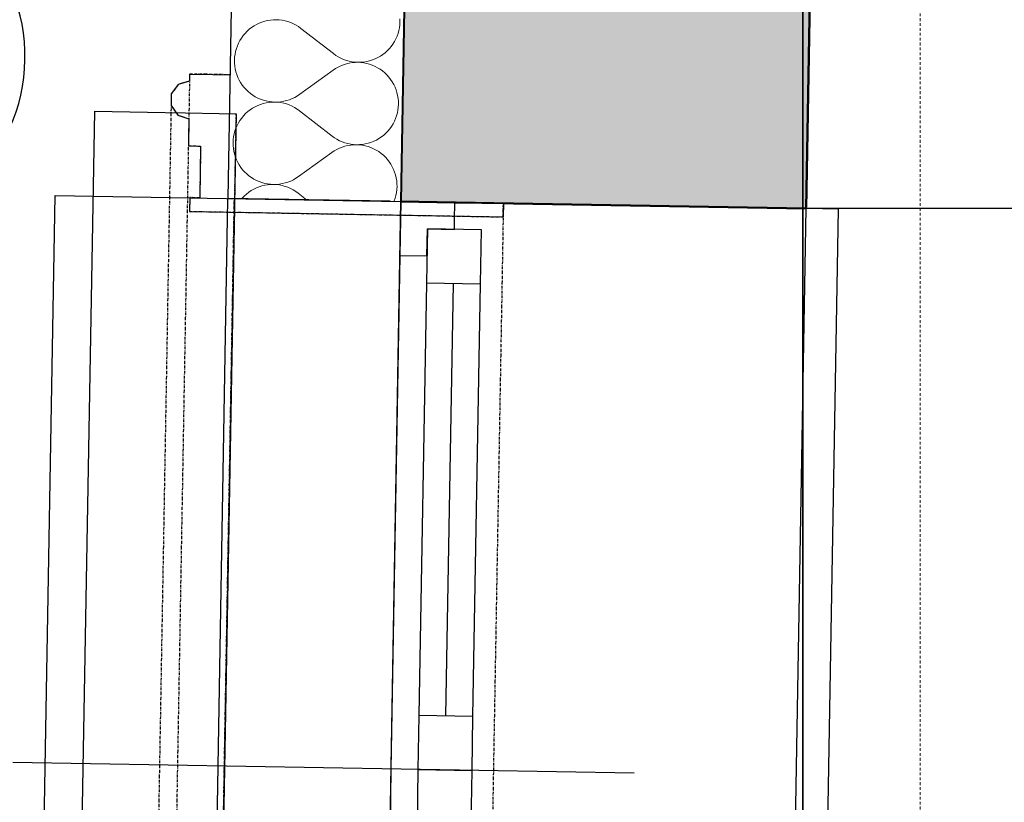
# Model space of a CAD drawing. Header units: millimetres. Extents: x -25972 to 4516, y -2839 to 20217.
# Tile 11 of 114: x -20796 to -19885, y 2035 to 2759. Entities that reach past the tile are written whole.
import ezdxf

# ---------------------------------------------------------------- set-up
doc = ezdxf.new("R2010")
doc.units = ezdxf.units.MM
doc.header["$MEASUREMENT"] = 0
for name, pattern in [('Wipeout_Contour', [1000, 0, -1000]), ('Čerchovaná M', [4.5, 2.5, -0.85, 0.3, -0.85]), ('Čerchovaná S', [3.5, 1.5, -0.85, 0.3, -0.85]), ('Čárkovaná M', [4.5, 2.5, -2])]:
    doc.linetypes.add(name, pattern=pattern)
for name, color, linetype in [('7._POHLED ZÁPADNÍ_1_3D prvky fasada nove', 7, 'Continuous'), ('7._POHLED ZÁPADNÍ_1_Konstrukce - nosné', 7, 'Continuous'), ('7._POHLED ZÁPADNÍ_1_Nové_3D prvky fasada nove', 7, 'Continuous'), ('7._POHLED ZÁPADNÍ_1_Nové_Konstrukce - nosné', 7, 'Continuous'), ('7._POHLED ZÁPADNÍ_1_Nové_Kóty - SP', 7, 'Continuous'), ('7._POHLED ZÁPADNÍ_1_Nové_Otvory – Okna', 7, 'Continuous'), ('7._POHLED ZÁPADNÍ_1_Nové_Otvory – Značky oken', 7, 'Continuous'), ('7._POHLED ZÁPADNÍ_1_Nové_Výplně – Řezové', 7, 'Continuous'), ('7._POHLED ZÁPADNÍ_1_TZB - elektroinstalace', 7, 'Continuous'), ('7._POHLED ZÁPADNÍ_1_TZB - ZTI', 7, 'Continuous'), ('7._POHLED ZÁPADNÍ_1_Výplně – Řezové', 7, 'Continuous')]:
    doc.layers.add(name, color=color, linetype=linetype)

# ---------------------------------------------------------------- blocks, each defined once
blk = doc.blocks.new('*X30', base_point=(-26739.77, -6860.77))
at = {"layer": '7._POHLED ZÁPADNÍ_1_Nové_Výplně – Řezové', "color": 21, "linetype": 'Continuous', "lineweight": 20, "true_color": 0xffaaaa}
for p, q in [((-20580.99, 2751.59), (-20583.14, 2749.92)), ((-20578.73, 2753.1), (-20580.99, 2751.59)), ((-20576.37, 2754.45), (-20578.73, 2753.1)), ((-20573.91, 2755.62), (-20576.37, 2754.45)), ((-20571.38, 2756.62), (-20573.91, 2755.62)), ((-20568.79, 2757.43), (-20571.38, 2756.62)), ((-20566.14, 2758.06), (-20568.79, 2757.43)), ((-20563.45, 2758.49), (-20566.14, 2758.06)), ((-20560.74, 2758.74), (-20563.45, 2758.49)), ((-20558.02, 2758.78), (-20560.74, 2758.74)), ((-20555.31, 2758.64), (-20558.02, 2758.78)), ((-20552.61, 2758.3), (-20555.31, 2758.64)), ((-20549.94, 2757.77), (-20552.61, 2758.3)), ((-20547.32, 2757.04), (-20549.94, 2757.77)), ((-20544.75, 2756.14), (-20547.32, 2757.04)), ((-20542.26, 2755.05), (-20544.75, 2756.14)), ((-20539.85, 2753.79), (-20542.26, 2755.05)), ((-20537.53, 2752.36), (-20539.85, 2753.79)), ((-20535.33, 2750.77), (-20537.53, 2752.36)), ((-20444.79, 2748.71), (-20444.26, 2751.38)), ((-20444.26, 2751.38), (-20443.92, 2754.07)), ((-20443.92, 2754.07), (-20443.78, 2756.79)), ((-20443.78, 2756.79), (-20443.83, 2759.51)), ((-20590.39, 2741.85), (-20591.82, 2739.54)), ((-20588.8, 2744.06), (-20590.39, 2741.85)), ((-20587.05, 2746.15), (-20588.8, 2744.06)), ((-20585.17, 2748.11), (-20587.05, 2746.15)), ((-20583.14, 2749.92), (-20585.17, 2748.11)), ((-20505.25, 2727.38), (-20535.33, 2750.77)), ((-20447.5, 2741.02), (-20446.41, 2743.52)), ((-20446.41, 2743.52), (-20445.51, 2746.08)), ((-20445.51, 2746.08), (-20444.79, 2748.71)), ((-20594.16, 2734.63), (-20595.07, 2732.07)), ((-20593.08, 2737.13), (-20594.16, 2734.63)), ((-20591.82, 2739.54), (-20593.08, 2737.13)), ((-20453.52, 2732), (-20451.78, 2734.09)), ((-20451.78, 2734.09), (-20450.19, 2736.3)), ((-20450.19, 2736.3), (-20448.76, 2738.61)), ((-20448.76, 2738.61), (-20447.5, 2741.02)), ((-20596.66, 2724.07), (-20596.8, 2721.36)), ((-20596.32, 2726.77), (-20596.66, 2724.07)), ((-20595.79, 2729.44), (-20596.32, 2726.77)), ((-20595.07, 2732.07), (-20595.79, 2729.44)), ((-20505.25, 2727.38), (-20503.05, 2725.79)), ((-20503.05, 2725.79), (-20500.73, 2724.36)), ((-20500.73, 2724.36), (-20498.32, 2723.1)), ((-20466.67, 2722.53), (-20464.21, 2723.7)), ((-20464.21, 2723.7), (-20461.85, 2725.05)), ((-20461.85, 2725.05), (-20459.59, 2726.56)), ((-20459.59, 2726.56), (-20457.44, 2728.23)), ((-20457.44, 2728.23), (-20455.41, 2730.04)), ((-20455.41, 2730.04), (-20453.52, 2732)), ((-20596.8, 2721.36), (-20596.75, 2718.64)), ((-20596.75, 2718.64), (-20596.51, 2715.93)), ((-20596.51, 2715.93), (-20596.07, 2713.24)), ((-20500.9, 2715.01), (-20503.26, 2713.66)), ((-20498.44, 2716.19), (-20500.9, 2715.01)), ((-20495.91, 2717.19), (-20498.44, 2716.19)), ((-20498.32, 2723.1), (-20495.83, 2722.01)), ((-20493.32, 2718), (-20495.91, 2717.19)), ((-20495.83, 2722.01), (-20493.26, 2721.1)), ((-20490.67, 2718.63), (-20493.32, 2718)), ((-20493.26, 2721.1), (-20490.64, 2720.38)), ((-20487.99, 2719.07), (-20490.67, 2718.63)), ((-20490.64, 2720.38), (-20487.97, 2719.85)), ((-20485.28, 2719.31), (-20487.99, 2719.07)), ((-20487.97, 2719.85), (-20485.27, 2719.51)), ((-20482.56, 2719.37), (-20485.28, 2719.31)), ((-20485.27, 2719.51), (-20482.56, 2719.37)), ((-20482.56, 2719.37), (-20479.84, 2719.41)), ((-20479.84, 2719.22), (-20482.56, 2719.37)), ((-20479.84, 2719.41), (-20477.13, 2719.66)), ((-20477.14, 2718.89), (-20479.84, 2719.22)), ((-20474.47, 2718.36), (-20477.14, 2718.89)), ((-20477.13, 2719.66), (-20474.44, 2720.09)), ((-20471.85, 2717.64), (-20474.47, 2718.36)), ((-20474.44, 2720.09), (-20471.79, 2720.72)), ((-20469.28, 2716.74), (-20471.85, 2717.64)), ((-20471.79, 2720.72), (-20469.2, 2721.53)), ((-20466.79, 2715.66), (-20469.28, 2716.74)), ((-20469.2, 2721.53), (-20466.67, 2722.53)), ((-20464.37, 2714.4), (-20466.79, 2715.66)), ((-20596.07, 2713.24), (-20595.44, 2710.6)), ((-20595.44, 2710.6), (-20594.63, 2708)), ((-20594.63, 2708), (-20593.63, 2705.47)), ((-20593.63, 2705.47), (-20592.46, 2703.02)), ((-20505.52, 2712.15), (-20536.39, 2689.82)), ((-20503.26, 2713.66), (-20505.52, 2712.15)), ((-20462.06, 2712.97), (-20464.37, 2714.4)), ((-20459.85, 2711.38), (-20462.06, 2712.97)), ((-20457.76, 2709.64), (-20459.85, 2711.38)), ((-20455.8, 2707.75), (-20457.76, 2709.64)), ((-20453.98, 2705.73), (-20455.8, 2707.75)), ((-20452.31, 2703.58), (-20453.98, 2705.73)), ((-20592.46, 2703.02), (-20591.11, 2700.65)), ((-20591.11, 2700.65), (-20589.6, 2698.39)), ((-20589.6, 2698.39), (-20587.92, 2696.24)), ((-20450.8, 2701.32), (-20452.31, 2703.58)), ((-20449.45, 2698.95), (-20450.8, 2701.32)), ((-20448.28, 2696.5), (-20449.45, 2698.95)), ((-20447.28, 2693.97), (-20448.28, 2696.5)), ((-20587.92, 2696.24), (-20586.11, 2694.22)), ((-20586.11, 2694.22), (-20584.15, 2692.33)), ((-20584.15, 2692.33), (-20582.06, 2690.59)), ((-20582.06, 2690.59), (-20579.85, 2689)), ((-20579.85, 2689), (-20577.53, 2687.57)), ((-20577.53, 2687.57), (-20575.12, 2686.31)), ((-20541.01, 2686.96), (-20538.65, 2688.31)), ((-20538.65, 2688.31), (-20536.39, 2689.82)), ((-20446.46, 2691.37), (-20447.28, 2693.97)), ((-20445.84, 2688.73), (-20446.46, 2691.37)), ((-20445.4, 2686.04), (-20445.84, 2688.73)), ((-20577.7, 2678.27), (-20580.06, 2676.93)), ((-20575.24, 2679.45), (-20577.7, 2678.27)), ((-20572.71, 2680.44), (-20575.24, 2679.45)), ((-20575.12, 2686.31), (-20572.63, 2685.23)), ((-20570.11, 2681.25), (-20572.71, 2680.44)), ((-20572.63, 2685.23), (-20570.06, 2684.33)), ((-20567.47, 2681.88), (-20570.11, 2681.25)), ((-20570.06, 2684.33), (-20567.44, 2683.61)), ((-20564.78, 2682.31), (-20567.47, 2681.88)), ((-20567.44, 2683.61), (-20564.77, 2683.08)), ((-20562.07, 2682.56), (-20564.78, 2682.31)), ((-20564.77, 2683.08), (-20562.07, 2682.75)), ((-20562.07, 2682.75), (-20559.35, 2682.6)), ((-20559.35, 2682.6), (-20562.07, 2682.56)), ((-20559.35, 2682.6), (-20556.63, 2682.66)), ((-20556.63, 2682.46), (-20559.35, 2682.6)), ((-20556.63, 2682.66), (-20553.92, 2682.9)), ((-20553.93, 2682.12), (-20556.63, 2682.46)), ((-20551.27, 2681.59), (-20553.93, 2682.12)), ((-20553.92, 2682.9), (-20551.24, 2683.34)), ((-20548.64, 2680.87), (-20551.27, 2681.59)), ((-20551.24, 2683.34), (-20548.59, 2683.97)), ((-20546.08, 2679.96), (-20548.64, 2680.87)), ((-20548.59, 2683.97), (-20545.99, 2684.78)), ((-20543.58, 2678.87), (-20546.08, 2679.96)), ((-20545.99, 2684.78), (-20543.46, 2685.78)), ((-20541.17, 2677.61), (-20543.58, 2678.87)), ((-20543.46, 2685.78), (-20541.01, 2686.96)), ((-20445.16, 2683.33), (-20445.4, 2686.04)), ((-20445.25, 2677.9), (-20445.11, 2680.61)), ((-20445.11, 2680.61), (-20445.16, 2683.33)), ((-20588.38, 2669.97), (-20590.13, 2667.88)), ((-20586.49, 2671.93), (-20588.38, 2669.97)), ((-20584.47, 2673.74), (-20586.49, 2671.93)), ((-20582.32, 2675.41), (-20584.47, 2673.74)), ((-20580.06, 2676.93), (-20582.32, 2675.41)), ((-20538.86, 2676.18), (-20541.17, 2677.61)), ((-20536.65, 2674.59), (-20538.86, 2676.18)), ((-20506.58, 2651.2), (-20536.65, 2674.59)), ((-20447.74, 2667.34), (-20446.84, 2669.9)), ((-20446.84, 2669.9), (-20446.12, 2672.53)), ((-20446.12, 2672.53), (-20445.59, 2675.2)), ((-20445.59, 2675.2), (-20445.25, 2677.9)), ((-20594.41, 2660.95), (-20595.49, 2658.45)), ((-20593.15, 2663.36), (-20594.41, 2660.95)), ((-20591.72, 2665.67), (-20593.15, 2663.36)), ((-20590.13, 2667.88), (-20591.72, 2665.67)), ((-20453.11, 2657.91), (-20451.52, 2660.12)), ((-20451.52, 2660.12), (-20450.09, 2662.43)), ((-20450.09, 2662.43), (-20448.83, 2664.84)), ((-20448.83, 2664.84), (-20447.74, 2667.34)), ((-20597.12, 2653.26), (-20597.65, 2650.6)), ((-20596.4, 2655.89), (-20597.12, 2653.26)), ((-20595.49, 2658.45), (-20596.4, 2655.89)), ((-20506.58, 2651.2), (-20504.38, 2649.61)), ((-20460.91, 2650.38), (-20458.76, 2652.05)), ((-20458.76, 2652.05), (-20456.74, 2653.87)), ((-20456.74, 2653.87), (-20454.85, 2655.82)), ((-20454.85, 2655.82), (-20453.11, 2657.91)), ((-20597.98, 2647.9), (-20598.13, 2645.18)), ((-20598.13, 2645.18), (-20598.08, 2642.46)), ((-20598.08, 2642.46), (-20597.84, 2639.75)), ((-20597.65, 2650.6), (-20597.98, 2647.9)), ((-20504.38, 2649.61), (-20502.06, 2648.18)), ((-20502.06, 2648.18), (-20499.65, 2646.92)), ((-20499.65, 2646.92), (-20497.16, 2645.83)), ((-20494.65, 2641.82), (-20497.24, 2641.01)), ((-20497.16, 2645.83), (-20494.59, 2644.93)), ((-20492, 2642.45), (-20494.65, 2641.82)), ((-20494.59, 2644.93), (-20491.97, 2644.21)), ((-20489.31, 2642.89), (-20492, 2642.45)), ((-20491.97, 2644.21), (-20489.3, 2643.67)), ((-20486.6, 2643.14), (-20489.31, 2642.89)), ((-20489.3, 2643.67), (-20486.6, 2643.33)), ((-20486.6, 2643.33), (-20483.88, 2643.19)), ((-20483.88, 2643.19), (-20486.6, 2643.14)), ((-20483.88, 2643.19), (-20481.16, 2643.24)), ((-20481.17, 2643.04), (-20483.88, 2643.19)), ((-20478.47, 2642.71), (-20481.17, 2643.04)), ((-20481.16, 2643.24), (-20478.45, 2643.48)), ((-20475.8, 2642.18), (-20478.47, 2642.71)), ((-20478.45, 2643.48), (-20475.77, 2643.91)), ((-20473.18, 2641.46), (-20475.8, 2642.18)), ((-20475.77, 2643.91), (-20473.12, 2644.54)), ((-20473.12, 2644.54), (-20470.53, 2645.35)), ((-20470.53, 2645.35), (-20467.99, 2646.35)), ((-20467.99, 2646.35), (-20465.54, 2647.52)), ((-20465.54, 2647.52), (-20463.18, 2648.87)), ((-20463.18, 2648.87), (-20460.91, 2650.38)), ((-20597.84, 2639.75), (-20597.4, 2637.06)), ((-20597.4, 2637.06), (-20596.77, 2634.42)), ((-20596.77, 2634.42), (-20595.96, 2631.82)), ((-20506.85, 2635.97), (-20537.72, 2613.65)), ((-20504.59, 2637.48), (-20506.85, 2635.97)), ((-20502.22, 2638.83), (-20504.59, 2637.48)), ((-20499.77, 2640.01), (-20502.22, 2638.83)), ((-20497.24, 2641.01), (-20499.77, 2640.01)), ((-20470.61, 2640.56), (-20473.18, 2641.46)), ((-20468.11, 2639.48), (-20470.61, 2640.56)), ((-20465.7, 2638.22), (-20468.11, 2639.48)), ((-20463.39, 2636.79), (-20465.7, 2638.22)), ((-20461.18, 2635.2), (-20463.39, 2636.79)), ((-20459.09, 2633.46), (-20461.18, 2635.2)), ((-20457.13, 2631.57), (-20459.09, 2633.46)), ((-20595.96, 2631.82), (-20594.96, 2629.29)), ((-20594.96, 2629.29), (-20593.78, 2626.84)), ((-20593.78, 2626.84), (-20592.44, 2624.47)), ((-20592.44, 2624.47), (-20590.92, 2622.21)), ((-20455.31, 2629.55), (-20457.13, 2631.57)), ((-20453.64, 2627.4), (-20455.31, 2629.55)), ((-20452.13, 2625.14), (-20453.64, 2627.4)), ((-20450.78, 2622.78), (-20452.13, 2625.14)), ((-20590.92, 2622.21), (-20589.25, 2620.07)), ((-20589.25, 2620.07), (-20587.43, 2618.04)), ((-20587.43, 2618.04), (-20585.47, 2616.16)), ((-20585.47, 2616.16), (-20583.39, 2614.41)), ((-20583.39, 2614.41), (-20581.18, 2612.82)), ((-20449.6, 2620.32), (-20450.78, 2622.78)), ((-20448.61, 2617.79), (-20449.6, 2620.32)), ((-20447.79, 2615.2), (-20448.61, 2617.79)), ((-20447.16, 2612.55), (-20447.79, 2615.2)), ((-20581.18, 2612.82), (-20578.86, 2611.39)), ((-20578.86, 2611.39), (-20576.45, 2610.14)), ((-20576.45, 2610.14), (-20573.95, 2609.05)), ((-20573.95, 2609.05), (-20571.39, 2608.15)), ((-20568.79, 2605.7), (-20571.44, 2605.08)), ((-20571.39, 2608.15), (-20568.76, 2607.43)), ((-20566.11, 2606.14), (-20568.79, 2605.7)), ((-20568.76, 2607.43), (-20566.1, 2606.9)), ((-20563.4, 2606.38), (-20566.11, 2606.14)), ((-20566.1, 2606.9), (-20563.4, 2606.57)), ((-20563.4, 2606.57), (-20560.68, 2606.43)), ((-20560.68, 2606.43), (-20563.4, 2606.38)), ((-20560.68, 2606.43), (-20557.96, 2606.48)), ((-20557.96, 2606.28), (-20560.68, 2606.43)), ((-20557.96, 2606.48), (-20555.25, 2606.72)), ((-20555.26, 2605.94), (-20557.96, 2606.28)), ((-20552.59, 2605.41), (-20555.26, 2605.94)), ((-20555.25, 2606.72), (-20552.56, 2607.16)), ((-20549.97, 2604.69), (-20552.59, 2605.41)), ((-20552.56, 2607.16), (-20549.92, 2607.79)), ((-20549.92, 2607.79), (-20547.32, 2608.61)), ((-20547.32, 2608.61), (-20544.79, 2609.6)), ((-20544.79, 2609.6), (-20542.34, 2610.78)), ((-20542.34, 2610.78), (-20539.98, 2612.13)), ((-20539.98, 2612.13), (-20537.72, 2613.65)), ((-20446.73, 2609.86), (-20447.16, 2612.55)), ((-20446.48, 2607.15), (-20446.73, 2609.86)), ((-20446.43, 2604.43), (-20446.48, 2607.15)), ((-20585.8, 2597.57), (-20587.82, 2595.75)), ((-20583.65, 2599.23), (-20585.8, 2597.57)), ((-20581.39, 2600.75), (-20583.65, 2599.23)), ((-20579.02, 2602.09), (-20581.39, 2600.75)), ((-20576.57, 2603.27), (-20579.02, 2602.09)), ((-20574.04, 2604.26), (-20576.57, 2603.27)), ((-20571.44, 2605.08), (-20574.04, 2604.26)), ((-20547.41, 2603.78), (-20549.97, 2604.69)), ((-20544.91, 2602.69), (-20547.41, 2603.78)), ((-20542.5, 2601.43), (-20544.91, 2602.69)), ((-20540.19, 2600), (-20542.5, 2601.43)), ((-20537.98, 2598.41), (-20540.19, 2600)), ((-20530.07, 2592.25), (-20537.98, 2598.41)), ((-20448.17, 2593.73), (-20447.45, 2596.35)), ((-20447.45, 2596.35), (-20446.92, 2599.02)), ((-20446.92, 2599.02), (-20446.58, 2601.72)), ((-20446.58, 2601.72), (-20446.43, 2604.43)), ((-20589.71, 2593.79), (-20590.12, 2593.3)), ((-20587.82, 2595.75), (-20589.71, 2593.79)), ((-20449.21, 2590.84), (-20449.07, 2591.16)), ((-20449.07, 2591.16), (-20448.17, 2593.73))]:
    blk.add_line(p, q, dxfattribs=at)

msp = doc.modelspace()

# ---------------------------------------------------------------- linework, layer by layer
at = {"layer": '7._POHLED ZÁPADNÍ_1_Konstrukce - nosné', "color": 7, "linetype": 'Continuous', "lineweight": 50, "flags": 128}
msp.add_lwpolyline([(-20067.92, 2584.2), (-20046.13, 3834.15)], dxfattribs=at)
at = {"layer": '7._POHLED ZÁPADNÍ_1_Nové_3D prvky fasada nove', "color": 1, "linetype": 'Continuous', "lineweight": 25}
msp.add_line((-20726.18, 2674.11), (-20749.1, 1394.78), dxfattribs=at)
at = {"layer": '7._POHLED ZÁPADNÍ_1_Nové_Kóty - SP', "color": 1, "linetype": 'Continuous', "lineweight": 25}
msp.add_line((-19578.86, 2584.2), (-20066.36, 2584.2), dxfattribs=at)
at = {"layer": '7._POHLED ZÁPADNÍ_1_Nové_Otvory – Okna', "color": 1, "linetype": 'Continuous', "lineweight": 25}
for p, q in [((-20781.12, 1546.47), (-20762.81, 2596.31)), ((-20086.22, 1534.36), (-20067.92, 2584.2)), ((-20037.93, 2583.67), (-20067.92, 2584.2)), ((-20056.23, 1533.83), (-20037.93, 2583.67)), ((-20418.3, 2565.3), (-20419.17, 2515.31)), ((-20418.74, 2540.31), (-20418.3, 2565.3)), ((-20418.3, 2565.3), (-20393.31, 2564.87)), ((-20368.31, 2564.43), (-20418.3, 2565.3)), ((-20369.18, 2514.44), (-20368.31, 2564.43)), ((-20443.74, 2540.74), (-20452.02, 2065.81)), ((-20443.74, 2540.74), (-20418.74, 2540.31)), ((-20419.17, 2515.31), (-20426.15, 2115.37)), ((-20419.17, 2515.31), (-20369.18, 2514.44)), ((-20401.15, 2114.93), (-20394.18, 2514.87)), ((-20376.16, 2114.5), (-20369.18, 2514.44)), ((-20376.16, 2114.5), (-20369.18, 2514.44)), ((-20426.15, 2115.37), (-20427.02, 2065.38)), ((-20376.16, 2114.5), (-20426.15, 2115.37)), ((-20377.03, 2064.51), (-20376.16, 2114.5)), ((-20452.02, 2065.81), (-20460.3, 1590.89)), ((-20427.02, 2065.38), (-20427.89, 2015.38)), ((-20377.03, 2064.51), (-20427.02, 2065.38)), ((-20427.02, 2065.38), (-20377.03, 2064.51)), ((-20377.9, 2014.51), (-20377.03, 2064.51))]:
    msp.add_line(p, q, dxfattribs=at)
at = {"layer": '7._POHLED ZÁPADNÍ_1_Nové_Otvory – Značky oken', "color": 1, "linetype": 'Continuous', "lineweight": 25}
msp.add_line((-20227.05, 2061.89), (-20801.96, 2071.91), dxfattribs=at)
at = {"layer": '7._POHLED ZÁPADNÍ_1_Nové_Otvory – Značky oken', "color": 1, "linetype": 'Continuous', "lineweight": 25, "flags": 128}
msp.add_lwpolyline([(-20955.94, 2562.17, 1), (-20950.27, 2887.12, 1)], format="xyb", close=True, dxfattribs=at)
at = {"layer": '7._POHLED ZÁPADNÍ_1_TZB - elektroinstalace', "color": 92, "linetype": 'Continuous', "lineweight": 35, "true_color": 0x00d700, "flags": 128}
msp.add_lwpolyline([(-19820.97, 848.6), (-19820.97, 723.6), (-20070.97, 723.6), (-20070.97, 2161.1), (-20070.97, 3473.6), (-17570.97, 3473.6)], dxfattribs=at)
at = {"layer": '7._POHLED ZÁPADNÍ_1_TZB - ZTI', "color": 211, "linetype": 'Čárkovaná M', "lineweight": 20, "true_color": 0xff66ff}
msp.add_line((-19962.42, 3952.57), (-19962.42, 810), dxfattribs=at)

# ---------------------------------------------------------------- wipeouts: each hides what was drawn before it
at = {"color": 254, "linetype": 'Wipeout_Contour', "lineweight": 0, "ltscale": 332290.212036}
msp.add_wipeout([(-20595.22, 2707.79), (-20638.31, 2708.55), (-20638.42, 2702.03), (-20648.75, 2698.87), (-20655.25, 2690.24), (-20655.44, 2679.44), (-20649.25, 2670.6), (-20639.04, 2667.08), (-20639.48, 2642.12), (-20628.1, 2641.92), (-20628.95, 2594.09), (-20638.16, 2594.25), (-20638.39, 2581.53), (-20348.25, 2576.42), (-20348.03, 2589.14), (-20597.23, 2593.53)], dxfattribs=at).dxf.layer = '7._POHLED ZÁPADNÍ_1_Nové_Výplně – Řezové'

# ---------------------------------------------------------------- next in the draw order: hatches: boundary and pattern name
at = {"layer": '7._POHLED ZÁPADNÍ_1_Nové_Výplně – Řezové', "linetype": 'Continuous', "lineweight": 20, "true_color": 0xffaaaa}
h = msp.add_hatch(dxfattribs=at)
h.set_pattern_fill('Omítka_01_0001', color=21, style=0, pattern_type=2)
h.set_pattern_definition([(0, (0, 0), (0, 86.60254), [0, -50]), (0, (25, 43.3), (0, 86.60254), [0, -50])])
h.paths.add_polyline_path([(-20595.22, 2707.79), (-20638.31, 2708.55), (-20638.42, 2702.03), (-20648.75, 2698.87), (-20655.25, 2690.24), (-20655.44, 2679.44), (-20649.25, 2670.6), (-20639.04, 2667.08), (-20639.48, 2642.12), (-20628.1, 2641.92), (-20628.95, 2594.09), (-20638.16, 2594.25), (-20638.39, 2581.53), (-20348.25, 2576.42), (-20348.03, 2589.14), (-20597.23, 2593.53)])
at = {"layer": '7._POHLED ZÁPADNÍ_1_Výplně – Řezové', "linetype": 'Continuous', "lineweight": 13}
msp.add_hatch(color=254, dxfattribs=at).paths.add_polyline_path([(-20428.28, 3427.35), (-20442.86, 2590.73), (-20067.92, 2584.2), (-20046.13, 3834.15), (-20421.07, 3840.68), (-20423.92, 3677.35), (-20423.92, 3427.35)])

# ---------------------------------------------------------------- next in the draw order: linework, layer by layer
at = {"layer": '7._POHLED ZÁPADNÍ_1_Konstrukce - nosné', "color": 7, "linetype": 'Continuous', "lineweight": 50}
for p, q in [((-20442.86, 2590.73), (-20392.87, 2589.86)), ((-20392.87, 2589.86), (-20067.92, 2584.2))]:
    msp.add_line(p, q, dxfattribs=at)
at = {"layer": '7._POHLED ZÁPADNÍ_1_Konstrukce - nosné', "color": 7, "linetype": 'Continuous', "lineweight": 50, "flags": 128}
msp.add_lwpolyline([(-20428.28, 3427.35), (-20442.86, 2590.73)], dxfattribs=at)
at = {"layer": '7._POHLED ZÁPADNÍ_1_Nové_3D prvky fasada nove', "color": 1, "linetype": 'Continuous', "lineweight": 25}
for p, q in [((-20638.31, 2708.55), (-20638.42, 2702.03)), ((-20638.31, 2708.55), (-20595.22, 2707.79)), ((-20595.22, 2707.79), (-20597.23, 2593.53)), ((-20648.75, 2698.87), (-20655.25, 2690.24)), ((-20638.42, 2702.03), (-20648.75, 2698.87)), ((-20655.25, 2690.24), (-20655.44, 2679.44)), ((-20655.44, 2679.44), (-20649.25, 2670.6)), ((-20649.25, 2670.6), (-20639.04, 2667.08)), ((-20639.04, 2667.08), (-20639.48, 2642.12)), ((-20639.48, 2642.12), (-20628.1, 2641.92)), ((-20628.1, 2641.92), (-20628.95, 2594.09)), ((-20638.16, 2594.25), (-20638.39, 2581.53)), ((-20638.16, 2594.25), (-20628.95, 2594.09)), ((-20597.23, 2593.53), (-20348.03, 2589.14)), ((-20348.03, 2589.14), (-20348.25, 2576.42)), ((-20638.39, 2581.53), (-20348.25, 2576.42))]:
    msp.add_line(p, q, dxfattribs=at)
at = {"layer": '7._POHLED ZÁPADNÍ_1_Nové_3D prvky fasada nove', "color": 1, "linetype": 'Čerchovaná M', "lineweight": 25, "flags": 128}
for points in [[(-20638.31, 2708.55), (-20660.82, 1430.19)], [(-20638.31, 2708.55), (-20638.42, 2702.03)], [(-20595.22, 2707.79), (-20638.31, 2708.55)], [(-20595.22, 2707.79), (-20638.31, 2708.55)], [(-20595.22, 2707.79), (-20617.73, 1429.43)], [(-20597.23, 2593.53), (-20595.22, 2707.79)], [(-20648.75, 2698.87), (-20655.25, 2690.24)], [(-20648.75, 2698.87), (-20655.25, 2690.24)], [(-20638.42, 2702.03), (-20648.75, 2698.87)], [(-20638.42, 2702.03), (-20648.75, 2698.87)], [(-20655.25, 2690.24), (-20677.11, 1449.08)], [(-20655.25, 2690.24), (-20655.44, 2679.44)], [(-20655.44, 2679.44), (-20649.25, 2670.6)], [(-20649.25, 2670.6), (-20639.04, 2667.08)], [(-20639.04, 2667.08), (-20639.48, 2642.12)], [(-20639.48, 2642.12), (-20628.1, 2641.92)], [(-20628.1, 2641.92), (-20628.95, 2594.09)], [(-20638.16, 2594.25), (-20638.39, 2581.53)], [(-20628.95, 2594.09), (-20638.16, 2594.25)], [(-20348.03, 2589.14), (-20597.23, 2593.53)], [(-20348.03, 2589.14), (-20597.23, 2593.53)], [(-20348.03, 2589.14), (-20366.52, 1539.31)], [(-20348.25, 2576.42), (-20348.03, 2589.14)], [(-20638.39, 2581.53), (-20348.25, 2576.42)]]:
    msp.add_lwpolyline(points, dxfattribs=at)
at = {"layer": '7._POHLED ZÁPADNÍ_1_Nové_Otvory – Okna', "color": 1, "linetype": 'Continuous', "lineweight": 25}
for p, q in [((-20762.81, 2596.31), (-20442.86, 2590.73)), ((-20461.17, 1540.89), (-20442.86, 2590.73)), ((-20442.86, 2590.73), (-20443.74, 2540.74)), ((-20442.86, 2590.73), (-20392.87, 2589.86)), ((-20442.86, 2590.73), (-20392.87, 2589.86)), ((-20393.31, 2564.87), (-20392.87, 2589.86)), ((-20392.87, 2589.86), (-20067.92, 2584.2))]:
    msp.add_line(p, q, dxfattribs=at)

# ---------------------------------------------------------------- next in the draw order: wipeouts: each hides what was drawn before it
at = {"color": 254, "linetype": 'Wipeout_Contour', "lineweight": 0, "ltscale": 207636.1654}
msp.add_wipeout([(-20602.84, 2593.52), (-20452.86, 2590.91), (-20442.86, 2590.73), (-20428.28, 3427.35), (-20533.92, 3427.35), (-20533.92, 3677.35), (-20423.92, 3677.35), (-20421.19, 3834.15), (-20431.18, 3834.32), (-20581.16, 3836.94)], dxfattribs=at).dxf.layer = '7._POHLED ZÁPADNÍ_1_Nové_Výplně – Řezové'

# ---------------------------------------------------------------- next in the draw order: linework, layer by layer
at = {"layer": '7._POHLED ZÁPADNÍ_1_Nové_3D prvky fasada nove', "color": 1, "linetype": 'Continuous', "lineweight": 25}
for p, q in [((-20726.18, 2674.11), (-20595.32, 2671.77)), ((-20595.32, 2671.77), (-20618.24, 1392.44))]:
    msp.add_line(p, q, dxfattribs=at)
at = {"layer": '7._POHLED ZÁPADNÍ_1_Nové_3D prvky fasada nove', "color": 1, "linetype": 'Čerchovaná S', "lineweight": 25}
msp.add_line((-20595.46, 2671.77), (-20618.38, 1392.44), dxfattribs=at)
at = {"layer": '7._POHLED ZÁPADNÍ_1_Nové_Konstrukce - nosné', "color": 1, "linetype": 'Continuous', "lineweight": 25}
for q in [(-20602.84, 2593.52), (-20442.86, 2590.73)]:
    msp.add_line((-20452.86, 2590.91), q, dxfattribs=at)
at = {"layer": '7._POHLED ZÁPADNÍ_1_Nové_Konstrukce - nosné', "color": 1, "linetype": 'Continuous', "lineweight": 25, "flags": 128}
for points in [[(-20581.16, 3836.94), (-20602.84, 2593.52)], [(-20442.86, 2590.73), (-20428.28, 3427.35)]]:
    msp.add_lwpolyline(points, dxfattribs=at)
at = {"layer": '7._POHLED ZÁPADNÍ_1_Nové_Otvory – Okna', "color": 1, "linetype": 'Continuous', "lineweight": 25}
for p, q in [((-20621.14, 1543.68), (-20602.84, 2593.52)), ((-20452.86, 2590.91), (-20602.84, 2593.52)), ((-20461.17, 1540.89), (-20442.86, 2590.73)), ((-20452.86, 2590.91), (-20442.86, 2590.73))]:
    msp.add_line(p, q, dxfattribs=at)

# ---------------------------------------------------------------- next in the draw order: block references
at = {"layer": '7._POHLED ZÁPADNÍ_1_3D prvky fasada nove', "color": 9, "linetype": 'Continuous', "lineweight": 13}
msp.add_blockref('*X30', (-26739.77, -6860.77), dxfattribs=at)

doc.saveas('drawing.dxf')
